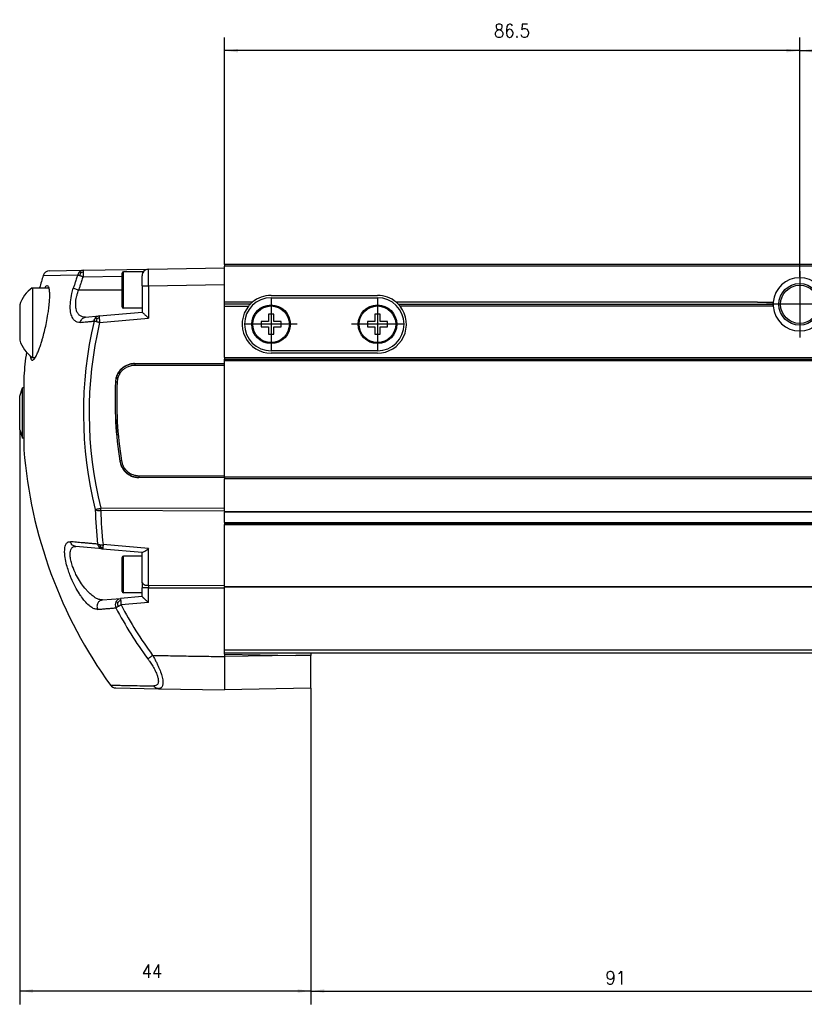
# Model space of a CAD drawing. Header units: millimetres. Extents: x -235 to 9017, y -109 to 485.
# Tile 3 of 35: x -102 to 16, y 145 to 293. Entities that reach past the tile are written whole.
import ezdxf

# ---------------------------------------------------------------- set-up
doc = ezdxf.new("R2010")
doc.units = ezdxf.units.MM
doc.linetypes.add('DOT_CENTER', pattern=[14, 12, -1, 0, -1])
doc.layers.add('1', color=7, linetype='Continuous')
doc.styles.add('CONVERTER_11', font='txt.shx', dxfattribs={"width": 0.9})
doc.dimstyles.new('ME10_DIM_39', dxfattribs={"dimtxt": 2, "dimasz": 2, "dimexe": 2, "dimexo": 0, "dimgap": 2, "dimtad": 1, "dimdsep": 46, "dimtxsty": 'CONVERTER_11', "dimsah": 1, "dimcen": 0.09, "dimclrd": 2, "dimclre": 2, "dimclrt": 2, "dimadec": 0, "dimazin": 0, "dimtfac": 1, "dimtdec": 4, "dimtix": 1, "dimtmove": 0, "dimatfit": 3, "dimfxl": 1, "dimtolj": 1, "dimtzin": 0, "dimarcsym": 0})
doc.dimstyles.new('ME10_DIM_42', dxfattribs={"dimtxt": 2, "dimasz": 2, "dimexe": 2, "dimexo": 0, "dimgap": 2, "dimtad": 1, "dimdsep": 46, "dimtxsty": 'CONVERTER_11', "dimsah": 1, "dimcen": 0.09, "dimclrd": 2, "dimclre": 2, "dimclrt": 2, "dimadec": 0, "dimazin": 0, "dimtfac": 1, "dimtdec": 4, "dimtix": 1, "dimtmove": 0, "dimatfit": 3, "dimfxl": 1, "dimtolj": 1, "dimtzin": 0, "dimarcsym": 0})
doc.dimstyles.new('ME10_DIM_44', dxfattribs={"dimtxt": 2, "dimasz": 2, "dimexe": 1, "dimexo": 1, "dimgap": 1, "dimtad": 1, "dimdsep": 46, "dimtxsty": 'CONVERTER_11', "dimsah": 1, "dimcen": 0.09, "dimclrd": 2, "dimclre": 2, "dimclrt": 2, "dimadec": 0, "dimazin": 0, "dimtfac": 1, "dimtdec": 4, "dimtix": 1, "dimtmove": 0, "dimatfit": 3, "dimfxl": 1, "dimtolj": 1, "dimtzin": 0, "dimarcsym": 0})
doc.dimstyles.new('ME10_DIM_45', dxfattribs={"dimtxt": 2, "dimasz": 2, "dimexe": 1, "dimexo": 1, "dimgap": 1, "dimtad": 1, "dimdsep": 46, "dimtxsty": 'CONVERTER_11', "dimsah": 1, "dimcen": 0.09, "dimclrd": 2, "dimclre": 2, "dimclrt": 2, "dimadec": 0, "dimazin": 0, "dimtfac": 1, "dimtdec": 4, "dimtix": 1, "dimtmove": 0, "dimatfit": 3, "dimfxl": 1, "dimtolj": 1, "dimtzin": 0, "dimarcsym": 0})

# ---------------------------------------------------------------- blocks, each defined once
blk = doc.blocks.new('MOD-22E-M-Li__52', base_point=(-101.64, 192.52))
at = {"color": 7, "linetype": 'Continuous'}
for p, q in [((-70.84, 256.54), (-70.84, 256.29)), ((149.09, 256.54), (-70.84, 256.54)), ((-98.11, 254.88), (-92.91, 254.97)), ((-97.17, 255.58), (-92.05, 255.67)), ((-92.05, 255.67), (-82.25, 255.84)), ((-86.24, 250.14), (-86.24, 255.24)), ((-86.04, 252.69), (-86.04, 255.44)), ((-83.14, 255.44), (-86.04, 255.44)), ((-83.14, 255.28), (-83.14, 255.44)), ((-82.25, 255.84), (-70.84, 256.04)), ((-70.84, 256.04), (-70.84, 256.29)), ((148.92, 256.29), (-70.84, 256.29)), ((-70.84, 253.54), (-70.84, 256.04)), ((-92.12, 254.67), (-86.24, 254.77)), ((-83.24, 253.34), (-83.24, 254.84)), ((-82.25, 253.34), (-70.84, 253.54)), ((-70.84, 250.84), (-70.84, 253.54)), ((-99.74, 253.04), (-99.74, 242.54)), ((-99.74, 253.04), (-97.24, 253.04)), ((-86.24, 252.69), (-92.78, 252.69)), ((-86.04, 249.94), (-86.04, 252.69)), ((-83.24, 253.34), (-83.24, 249.94)), ((-83.24, 253.34), (-82.25, 253.34)), ((-82.25, 253.34), (-82.25, 248.45)), ((-101.64, 250.44), (-101.64, 245.15)), ((-70.84, 250.54), (-70.84, 250.84)), ((-66.67, 250.84), (-70.84, 250.84)), ((-70.84, 250.24), (-70.84, 250.54)), ((-66.98, 250.54), (-70.84, 250.54)), ((-63.84, 251.89), (-47.84, 251.89)), ((-63.84, 251.54), (-47.84, 251.54)), ((9.29, 250.84), (-45.01, 250.84)), ((-44.69, 250.54), (11.66, 250.54)), ((9.29, 250.84), (11.67, 250.84)), ((11.67, 250.27), (11.67, 250.82)), ((-89.7, 248.8), (-83.24, 249.37)), ((-83.24, 249.94), (-86.04, 249.94)), ((-83.24, 249.94), (-83.24, 249.37)), ((-70.84, 250.24), (-67.25, 250.24)), ((-70.84, 242.54), (-70.84, 250.24)), ((-64.24, 249.04), (-64.24, 247.94)), ((-63.44, 249.04), (-64.24, 249.04)), ((-63.44, 247.94), (-63.44, 249.04)), ((-48.24, 249.04), (-48.24, 247.94)), ((-47.44, 249.04), (-48.24, 249.04)), ((-47.44, 247.94), (-47.44, 249.04)), ((11.67, 250.24), (-44.43, 250.24)), ((-91.74, 248.62), (-89.7, 248.8)), ((-90.04, 248.38), (-90.2, 248.55)), ((-89.63, 247.8), (-82.25, 248.45)), ((-65.34, 247.94), (-65.34, 247.14)), ((-64.24, 247.94), (-65.34, 247.94)), ((-62.34, 247.94), (-63.44, 247.94)), ((-62.34, 247.14), (-62.34, 247.94)), ((-49.34, 247.94), (-49.34, 247.14)), ((-48.24, 247.94), (-49.34, 247.94)), ((-46.34, 247.94), (-47.44, 247.94)), ((-46.34, 247.14), (-46.34, 247.94)), ((-65.34, 247.14), (-64.24, 247.14)), ((-64.24, 247.14), (-64.24, 246.04)), ((-64.24, 246.04), (-63.44, 246.04)), ((-63.44, 246.04), (-63.44, 247.14)), ((-63.44, 247.14), (-62.34, 247.14)), ((-49.34, 247.14), (-48.24, 247.14)), ((-48.24, 247.14), (-48.24, 246.04)), ((-48.24, 246.04), (-47.44, 246.04)), ((-47.44, 247.14), (-46.34, 247.14)), ((-47.44, 246.04), (-47.44, 247.14)), ((-47.84, 243.54), (-63.84, 243.54)), ((-47.84, 243.19), (-63.84, 243.19)), ((-99.74, 242.54), (-99.31, 242.54)), ((-84.37, 241.62), (-70.84, 241.68)), ((-70.84, 241.57), (-84.34, 241.58)), ((-70.84, 242.54), (-70.84, 242.29)), ((-70.84, 242.54), (147.76, 242.54)), ((-70.84, 242.04), (-70.84, 242.29)), ((-70.84, 242.29), (147.59, 242.29)), ((-70.84, 241.68), (-70.84, 242.04)), ((147.42, 242.04), (-70.84, 242.04)), ((-70.84, 241.57), (-70.84, 241.68)), ((-70.84, 241.33), (-70.84, 241.57)), ((-70.84, 241.33), (-84.34, 241.34)), ((-70.84, 224.76), (-70.84, 241.33)), ((-101.02, 239.73), (-101.02, 237.99)), ((-101.64, 236.74), (-101.24, 237.99)), ((-101.24, 234.19), (-101.24, 237.99)), ((-101.02, 237.99), (-101.24, 237.99)), ((-101.02, 237.99), (-101.02, 234.19)), ((-101.64, 231.64), (-101.64, 236.74)), ((-101.24, 230.39), (-101.24, 234.19)), ((-101.02, 234.19), (-101.02, 228.66)), ((-101.64, 231.64), (-101.24, 230.39)), ((-101.02, 230.39), (-101.24, 230.39)), ((-70.84, 224.41), (-83.74, 224.47)), ((-83.7, 224.75), (-70.84, 224.76)), ((-83.7, 224.51), (-70.84, 224.52)), ((-70.84, 224.54), (-70.84, 224.76)), ((147.76, 224.54), (-70.84, 224.54)), ((-70.84, 224.54), (-70.84, 224.52)), ((-70.84, 224.52), (-70.84, 224.41)), ((-70.84, 224.41), (-70.84, 224.29)), ((147.59, 224.29), (-70.84, 224.29)), ((-70.84, 219.8), (-70.84, 224.29)), ((-70.84, 219.8), (-89.45, 219.86)), ((-70.84, 219.43), (-89.45, 219.49)), ((-70.84, 219.43), (-70.84, 219.8)), ((-70.84, 219.34), (-70.84, 219.43)), ((-70.84, 219.34), (-70.84, 219.25)), ((-70.84, 219.34), (148.29, 219.34)), ((-70.84, 217.7), (-70.84, 219.25)), ((148.23, 219.25), (-70.84, 219.25)), ((-70.84, 217.7), (-70.84, 217.54)), ((-70.84, 217.7), (147.52, 217.7)), ((-70.84, 217.54), (-70.84, 217.42)), ((147.63, 217.54), (-70.84, 217.54)), ((-70.84, 208.21), (-70.84, 217.42)), ((-70.84, 217.42), (147.71, 217.42)), ((-89.17, 213.74), (-93.22, 214.09)), ((-89.17, 213.74), (-83.24, 213.22)), ((-82.25, 213.77), (-89.1, 214.37)), ((-82.25, 208.25), (-82.25, 213.77)), ((-86.24, 209.89), (-86.24, 212.44)), ((-86.04, 209.89), (-86.04, 212.64)), ((-83.24, 212.64), (-86.04, 212.64)), ((-83.24, 212.64), (-83.24, 213.22)), ((-83.24, 213.22), (-83.17, 213.21)), ((-83.24, 208.61), (-83.24, 212.64)), ((-86.24, 207.34), (-86.24, 209.89)), ((-86.04, 207.14), (-86.04, 209.89)), ((-83.24, 208.61), (-83.24, 207.89)), ((-83.24, 207.14), (-83.24, 207.89)), ((-82.25, 207.89), (-83.24, 207.89)), ((-82.25, 208.25), (-70.84, 208.21)), ((-82.25, 205.65), (-82.25, 207.89)), ((-82.25, 207.89), (-70.84, 207.85)), ((-70.84, 208.05), (-70.84, 208.21)), ((-70.84, 208.05), (-70.84, 207.95)), ((-70.84, 208.05), (148.76, 208.05)), ((-70.84, 207.85), (-70.84, 207.95)), ((148.7, 207.95), (-70.84, 207.95)), ((-70.84, 198.54), (-70.84, 207.85)), ((-89.18, 206.05), (-86.47, 206.28)), ((-83.24, 206.57), (-86.47, 206.28)), ((-83.24, 207.14), (-86.04, 207.14)), ((-83.24, 206.57), (-83.24, 207.14)), ((-86.91, 205.67), (-87.17, 205.79)), ((-82.25, 205.65), (-86.4, 205.29)), ((-70.84, 198.04), (-70.84, 198.54)), ((-70.84, 198.54), (148.29, 198.54)), ((-70.84, 197.89), (-70.84, 198.04)), ((148.62, 198.04), (-70.84, 198.04)), ((-70.84, 197.89), (-60.11, 197.71)), ((-70.84, 197.89), (-70.84, 197.52)), ((-60.11, 197.71), (-70.84, 197.52)), ((-57.84, 197.67), (-60.11, 197.71)), ((-57.84, 198.04), (-57.84, 197.67)), ((-57.84, 192.75), (-57.84, 197.67)), ((-87.2, 192.81), (-80.79, 192.69)), ((-80.79, 192.69), (-70.84, 192.52)), ((-57.84, 192.75), (-70.84, 192.52))]:
    blk.add_line(p, q, dxfattribs=at)
for centre, radius in [((15.66, 250.54), 3.13), ((15.66, 250.54), 2.87), ((-63.84, 247.54), 2.9), ((-47.84, 247.54), 2.9), ((-63.84, 247.54), 2.75), ((-47.84, 247.54), 2.75)]:
    blk.add_circle(centre, radius, dxfattribs=at)
for centre, radius, start, end in [((-31.24, 234.19), 70, 162.8143, 164.3803), ((-97.16, 254.58), 1, 91, 162.8143), ((-91.95, 254.7), 0.998, 129.5491, 164.5547), ((-91.1, 254.66), 1.51, 155.1406, 172.8371), ((-92.03, 254.79), 0.877, 91.2918, 129.4408), ((-92, 254.05), 1.33, 94.457, 110.7309), ((-83.99, 254.87), 8.13, 176.4358, 181.4164), ((-86.04, 255.24), 0.2, 90, 180), ((-82.24, 254.84), 1, 154.1581, 180), ((-82.24, 254.84), 1, 91, 154.1581), ((15.66, 250.54), 4, 4.3078, 175.6922), ((-96.7, 248.83), 5.2, 125.8445, 161.9549), ((-63.84, 247.54), 4, 90, 270), ((-63.84, 247.54), 4.35, 136.3536, 141.5932), ((-63.84, 247.54), 4.35, 130.6088, 136.3536), ((-63.84, 247.54), 4.35, 90, 130.6088), ((-47.84, 247.54), 4.35, 49.3912, 90), ((-47.84, 247.54), 4, 270, 90), ((-47.84, 247.54), 4.35, 43.6464, 49.3912), ((-47.84, 247.54), 4.35, 38.4068, 43.6464), ((15.66, 250.54), 4, 176.071, 180), ((15.66, 250.54), 4, 180, 183.9308), ((15.66, 250.54), 4, 175.6988, 176.071), ((-86.04, 250.14), 0.2, 180, 270), ((-63.84, 247.54), 4.35, 141.5932, 270), ((-47.84, 247.54), 4.35, 270, 38.4068), ((15.66, 250.54), 4, 183.9308, 184.3012), ((15.66, 250.54), 4, 184.2947, 355.7053), ((-31.84, 234.19), 60.22, 166.7449, 193.9771), ((-31.85, 234.19), 59.36, 166.7448, 193.9771), ((-89.62, 248.02), 0.786, 95.6465, 137.1455), ((-88.37, 247.88), 1.74, 163.332, 178.8003), ((-89.45, 247.31), 1.22, 101.1484, 118.6516), ((-96.7, 246.76), 5.2, 198.0451, 234.1555), ((-31.24, 234.19), 70, 172.4769, 175.4654), ((-27.94, 236.19), 59.37, 177.4511, 188.9777), ((-28.29, 236.19), 59.01, 177.4533, 189.0098), ((-28.29, 236.2), 58.77, 177.463, 189.0152), ((-31.24, 234.19), 70, 184.5346, 215.8262), ((-83.7, 227.42), 2.91, 189.2763, 269.8429), ((-39.44, 220.57), 50.85, 181.0431, 186.9184), ((-39.34, 220.41), 50.12, 181.0431, 186.9184), ((-88.93, 214.68), 1.01, 192.9691, 225.6108), ((-89.09, 214.52), 0.788, 225.8937, 264.5069), ((-89.35, 216.74), 2.39, 264.7955, 276.0473), ((-88.31, 214.52), 1.27, 187.1206, 202.9279), ((-88.92, 215.03), 1.14, 241.2007, 258.9769), ((-86.04, 212.44), 0.2, 90, 180), ((-85.96, 204.84), 1.25, 113.31, 138.8083), ((-86.04, 207.34), 0.2, 180, 270), ((-86.2, 205.31), 1.08, 153.6182, 204.1038), ((-31.78, 234.19), 62.69, 207.8868, 216.1764), ((-85.24, 205.46), 1.68, 172.9617, 194.6134), ((-31.77, 234.19), 61.8, 207.88, 216.1739), ((-87.18, 193.81), 1, 215.8259, 269.0002)]:
    blk.add_arc(centre, radius, start, end, dxfattribs=at)
for points, knots in [([(-92.91, 254.97), (-92.99, 254.75), (-93.11, 254.42), (-93.27, 253.91), (-93.42, 253.46), (-93.53, 253.13), (-93.58, 252.96)], [0, 0, 0, 0, 0.694674, 1.058253, 1.58676, 2.115295, 2.115295, 2.115295, 2.115295]), ([(-92.6, 254.85), (-92.63, 254.86), (-92.69, 254.88), (-92.78, 254.92), (-92.86, 254.95), (-92.9, 254.96), (-92.91, 254.97)], [0, 0, 0, 0, 0.0874012, 0.2006116, 0.2864485, 0.3341075, 0.3341075, 0.3341075, 0.3341075]), ([(-92.47, 255.3), (-92.48, 255.31), (-92.5, 255.34), (-92.53, 255.38), (-92.55, 255.41), (-92.57, 255.44), (-92.58, 255.46), (-92.59, 255.47)], [0, 0, 0, 0, 0.0591744, 0.1047259, 0.1294919, 0.1800777, 0.2096117, 0.2096117, 0.2096117, 0.2096117]), ([(-92.05, 255.67), (-92.06, 255.66), (-92.09, 255.62), (-92.09, 255.52), (-92.1, 255.43), (-92.11, 255.38)], [0, 0, 0, 0, 0.0409859, 0.1423251, 0.3023472, 0.3023472, 0.3023472, 0.3023472]), ([(-82.25, 253.34), (-82.25, 253.44), (-82.26, 253.64), (-82.26, 253.9), (-82.26, 254.11), (-82.26, 254.34), (-82.26, 254.56), (-82.26, 254.79), (-82.26, 254.97), (-82.26, 255.12), (-82.26, 255.29), (-82.26, 255.47), (-82.26, 255.63), (-82.26, 255.74), (-82.26, 255.8), (-82.26, 255.83), (-82.25, 255.84), (-82.25, 255.84)], [0, 0, 0, 0, 0.307548, 0.572495, 0.78998, 0.955136, 1.234139, 1.461998, 1.639663, 1.768084, 1.935905, 2.127603, 2.309298, 2.412212, 2.469541, 2.494368, 2.499755, 2.499755, 2.499755, 2.499755]), ([(-92.12, 254.67), (-92.2, 254.46), (-92.31, 254.13), (-92.47, 253.63), (-92.62, 253.19), (-92.72, 252.86), (-92.78, 252.69)], [0, 0, 0, 0, 0.68444, 1.043135, 1.564092, 2.085077, 2.085077, 2.085077, 2.085077]), ([(-92.12, 254.67), (-92.17, 254.69), (-92.25, 254.72), (-92.38, 254.76), (-92.49, 254.81), (-92.57, 254.84), (-92.6, 254.85)], [0, 0, 0, 0, 0.1421128, 0.2653089, 0.4077927, 0.5135142, 0.5135142, 0.5135142, 0.5135142]), ([(-97.49, 253.32), (-97.55, 253.31), (-97.68, 253.28), (-97.78, 253.16), (-97.85, 253.08), (-97.87, 253.05), (-97.87, 253.04)], [0, 0, 0, 0, 0.1608235, 0.3974291, 0.4415002, 0.4877448, 0.4877448, 0.4877448, 0.4877448]), ([(-97.62, 247.79), (-97.54, 248.21), (-97.41, 248.91), (-97.26, 249.92), (-97.17, 250.8), (-97.12, 251.6), (-97.12, 252.29), (-97.17, 252.77), (-97.26, 253.18), (-97.42, 253.28), (-97.49, 253.32)], [0, 0, 0, 0, 1.274321, 2.125189, 3.088078, 3.928008, 4.513663, 5.139472, 5.434189, 5.682909, 5.682909, 5.682909, 5.682909]), ([(-92.53, 247.82), (-92.69, 247.82), (-93, 247.83), (-93.4, 248.08), (-93.74, 248.52), (-93.99, 249.24), (-94.06, 250.09), (-94, 251.09), (-93.85, 252.02), (-93.66, 252.69), (-93.58, 252.96)], [0, 0, 0, 0, 0.469045, 0.924298, 1.353505, 2.130333, 3.168089, 3.887233, 5.142045, 5.978472, 5.978472, 5.978472, 5.978472]), ([(-93.58, 252.96), (-93.47, 252.92), (-93.21, 252.83), (-92.94, 252.74), (-92.78, 252.69)], [0, 0, 0, 0, 0.3339348, 0.8470538, 0.8470538, 0.8470538, 0.8470538]), ([(-91.74, 248.62), (-91.9, 248.62), (-92.21, 248.62), (-92.63, 248.83), (-92.95, 249.19), (-93.16, 249.72), (-93.24, 250.31), (-93.22, 250.89), (-93.15, 251.37), (-93.05, 251.84), (-92.93, 252.27), (-92.82, 252.56), (-92.78, 252.69)], [0, 0, 0, 0, 0.47862, 0.915847, 1.367283, 1.893894, 2.595728, 3.146971, 3.630569, 4.040423, 4.575392, 4.982268, 4.982268, 4.982268, 4.982268]), ([(-83.24, 249.37), (-83.23, 249.36), (-83.21, 249.34), (-83.17, 249.3), (-83.1, 249.23), (-83, 249.14), (-82.88, 249.03), (-82.75, 248.9), (-82.59, 248.76), (-82.43, 248.61), (-82.31, 248.5), (-82.25, 248.45)], [0, 0, 0, 0, 0.023375, 0.086845, 0.186749, 0.31938, 0.481028, 0.667981, 0.876528, 1.102955, 1.343551, 1.343551, 1.343551, 1.343551]), ([(-99.74, 242.14), (-99.7, 242.15), (-99.6, 242.18), (-99.44, 242.34), (-99.2, 242.69), (-98.95, 243.21), (-98.7, 243.85), (-98.47, 244.49), (-98.29, 245.1), (-98.08, 245.82), (-97.85, 246.71), (-97.7, 247.43), (-97.62, 247.79)], [0, 0, 0, 0, 0.106624, 0.308137, 0.666422, 1.376652, 2.019992, 2.749237, 3.408394, 3.928445, 5.016707, 6.137782, 6.137782, 6.137782, 6.137782]), ([(-92.53, 247.82), (-92.46, 248.03), (-92.33, 248.43), (-91.93, 248.56), (-91.74, 248.62)], [0, 0, 0, 0, 0.615598, 1.189303, 1.189303, 1.189303, 1.189303]), ([(-92.53, 247.82), (-92.36, 247.84), (-92.03, 247.86), (-91.52, 247.91), (-90.99, 247.96), (-90.64, 247.99), (-90.46, 248)], [0, 0, 0, 0, 0.497941, 1.010768, 1.536754, 2.077481, 2.077481, 2.077481, 2.077481]), ([(-90.46, 248), (-90.44, 248.11), (-90.39, 248.31), (-90.26, 248.47), (-90.2, 248.55)], [0, 0, 0, 0, 0.3151497, 0.617046, 0.617046, 0.617046, 0.617046]), ([(-90.11, 247.92), (-90.15, 247.93), (-90.21, 247.94), (-90.31, 247.97), (-90.39, 247.99), (-90.44, 248), (-90.46, 248)], [0, 0, 0, 0, 0.1185549, 0.2032868, 0.296908, 0.3590592, 0.3590592, 0.3590592, 0.3590592]), ([(-89.63, 247.8), (-89.67, 247.81), (-89.75, 247.83), (-89.87, 247.86), (-89.99, 247.89), (-90.07, 247.91), (-90.11, 247.92)], [0, 0, 0, 0, 0.1141914, 0.255415, 0.3636408, 0.4926731, 0.4926731, 0.4926731, 0.4926731]), ([(-89.7, 248.8), (-89.7, 248.76), (-89.7, 248.66), (-89.69, 248.56), (-89.69, 248.51)], [0, 0, 0, 0, 0.1258954, 0.2926506, 0.2926506, 0.2926506, 0.2926506]), ([(-89.69, 248.51), (-89.68, 248.4), (-89.66, 248.17), (-89.64, 247.93), (-89.63, 247.8)], [0, 0, 0, 0, 0.3239303, 0.7061474, 0.7061474, 0.7061474, 0.7061474]), ([(-100.08, 242.81), (-100.07, 242.73), (-100.05, 242.59), (-99.99, 242.4), (-99.93, 242.26), (-99.84, 242.15), (-99.77, 242.15), (-99.74, 242.14)], [0, 0, 0, 0, 0.2416777, 0.4003466, 0.5960844, 0.7150767, 0.7973469, 0.7973469, 0.7973469, 0.7973469]), ([(-84.37, 241.62), (-84.56, 241.61), (-84.93, 241.58), (-85.46, 241.42), (-85.96, 241.17), (-86.39, 240.82), (-86.75, 240.4), (-87.04, 239.88), (-87.21, 239.35), (-87.24, 238.98), (-87.26, 238.83)], [0, 0, 0, 0, 0.553266, 1.105692, 1.659353, 2.211281, 2.764702, 3.316951, 3.982576, 4.42262, 4.42262, 4.42262, 4.42262]), ([(-84.34, 241.58), (-84.47, 241.58), (-84.72, 241.57), (-85.04, 241.5), (-85.26, 241.44), (-85.55, 241.33), (-85.93, 241.14), (-86.34, 240.82), (-86.64, 240.47), (-86.85, 240.17), (-86.96, 239.94), (-87.05, 239.74), (-87.12, 239.52), (-87.2, 239.2), (-87.23, 238.95), (-87.24, 238.81)], [0, 0, 0, 0, 0.400431, 0.731417, 0.975007, 1.108754, 1.660061, 2.212557, 2.662153, 3.035177, 3.317201, 3.431222, 3.671487, 4.009824, 4.423046, 4.423046, 4.423046, 4.423046]), ([(-84.37, 241.62), (-84.37, 241.61), (-84.36, 241.6), (-84.35, 241.59), (-84.34, 241.58)], [0, 0, 0, 0, 0.02432725, 0.04866133, 0.04866133, 0.04866133, 0.04866133]), ([(-84.34, 241.58), (-84.34, 241.57), (-84.34, 241.55), (-84.34, 241.52), (-84.34, 241.48), (-84.34, 241.42), (-84.34, 241.37), (-84.34, 241.34)], [0, 0, 0, 0, 0.0295094, 0.0645248, 0.0892929, 0.1611429, 0.2414837, 0.2414837, 0.2414837, 0.2414837]), ([(-84.34, 241.34), (-84.46, 241.34), (-84.8, 241.32), (-85.33, 241.18), (-85.83, 240.92), (-86.22, 240.6), (-86.53, 240.24), (-86.8, 239.75), (-86.96, 239.26), (-86.99, 238.92), (-87, 238.8)], [0, 0, 0, 0, 0.3596, 1.018052, 1.613927, 2.030259, 2.536941, 3.042621, 3.687656, 4.062344, 4.062344, 4.062344, 4.062344]), ([(-87, 238.8), (-87.01, 238.8), (-87.04, 238.8), (-87.08, 238.8), (-87.11, 238.81), (-87.15, 238.81), (-87.18, 238.81), (-87.21, 238.81), (-87.22, 238.81), (-87.23, 238.81), (-87.24, 238.81)], [0, 0, 0, 0, 0.0386788, 0.0778743, 0.1159857, 0.1513184, 0.1823126, 0.2077852, 0.2294862, 0.2399527, 0.2399527, 0.2399527, 0.2399527]), ([(-86.59, 226.93), (-86.56, 226.79), (-86.49, 226.46), (-86.3, 226.01), (-86.01, 225.55), (-85.66, 225.18), (-85.21, 224.86), (-84.77, 224.65), (-84.28, 224.5), (-83.94, 224.48), (-83.74, 224.47)], [0, 0, 0, 0, 0.413494, 1.02361, 1.438071, 2.047047, 2.55726, 3.070587, 3.501285, 4.094125, 4.094125, 4.094125, 4.094125]), ([(-86.33, 226.99), (-86.34, 226.99), (-86.37, 226.98), (-86.41, 226.98), (-86.44, 226.97), (-86.48, 226.97), (-86.51, 226.96), (-86.54, 226.96), (-86.55, 226.95), (-86.57, 226.95), (-86.57, 226.95)], [0, 0, 0, 0, 0.0388694, 0.0782525, 0.1165413, 0.1520344, 0.183166, 0.2087492, 0.2305479, 0.2410638, 0.2410638, 0.2410638, 0.2410638]), ([(-86.33, 226.99), (-86.3, 226.84), (-86.23, 226.53), (-86.05, 226.11), (-85.79, 225.72), (-85.45, 225.37), (-85.05, 225.09), (-84.61, 224.89), (-84.17, 224.78), (-83.86, 224.76), (-83.7, 224.75)], [0, 0, 0, 0, 0.467562, 0.943405, 1.352218, 1.877988, 2.403215, 2.812533, 3.295993, 3.756438, 3.756438, 3.756438, 3.756438]), ([(-83.7, 224.51), (-83.71, 224.5), (-83.72, 224.49), (-83.73, 224.48), (-83.74, 224.47)], [0, 0, 0, 0, 0.02547824, 0.0509477, 0.0509477, 0.0509477, 0.0509477]), ([(-83.7, 224.51), (-83.7, 224.52), (-83.7, 224.54), (-83.7, 224.57), (-83.7, 224.62), (-83.7, 224.67), (-83.7, 224.73), (-83.7, 224.75)], [0, 0, 0, 0, 0.0295094, 0.0645248, 0.0892929, 0.1611429, 0.2414837, 0.2414837, 0.2414837, 0.2414837]), ([(-90.28, 219.65), (-90.16, 219.68), (-89.89, 219.75), (-89.61, 219.82), (-89.45, 219.86)], [0, 0, 0, 0, 0.3590807, 0.8517586, 0.8517586, 0.8517586, 0.8517586]), ([(-90.28, 219.65), (-90.16, 219.6), (-89.9, 219.5), (-89.61, 219.5), (-89.45, 219.49)], [0, 0, 0, 0, 0.3732078, 0.8460562, 0.8460562, 0.8460562, 0.8460562]), ([(-89.45, 219.49), (-89.45, 219.55), (-89.45, 219.67), (-89.45, 219.8), (-89.45, 219.86)], [0, 0, 0, 0, 0.1780358, 0.3623916, 0.3623916, 0.3623916, 0.3623916]), ([(-89.93, 204.63), (-90.11, 204.65), (-90.48, 204.69), (-90.89, 204.96), (-91.36, 205.33), (-91.84, 205.83), (-92.3, 206.43), (-92.79, 207.15), (-93.33, 208.08), (-93.79, 209.05), (-94.14, 209.92), (-94.4, 210.67), (-94.67, 211.63), (-94.85, 212.55), (-94.9, 213.4), (-94.86, 214.01), (-94.68, 214.51), (-94.39, 214.8), (-94.14, 214.81), (-94.03, 214.81)], [0, 0, 0, 0, 0.544691, 1.083116, 1.454, 2.33968, 3.13759, 3.712713, 4.971634, 6.359493, 6.933688, 7.763282, 8.758063, 9.905239, 10.564088, 11.334875, 11.717621, 12.148246, 12.447739, 12.447739, 12.447739, 12.447739]), ([(-89.18, 206.05), (-89.37, 206.06), (-89.83, 206.1), (-90.46, 206.48), (-91.04, 206.95), (-91.5, 207.42), (-92, 207.99), (-92.53, 208.73), (-93.05, 209.61), (-93.43, 210.41), (-93.66, 211), (-93.85, 211.59), (-94, 212.18), (-94.08, 212.83), (-94.05, 213.35), (-93.93, 213.73), (-93.76, 213.94), (-93.59, 214.05), (-93.41, 214.1), (-93.29, 214.09), (-93.22, 214.09)], [0, 0, 0, 0, 0.57602, 1.364194, 2.142561, 2.829735, 3.320988, 4.410365, 5.551979, 6.395112, 7.044817, 7.477306, 8.249306, 8.877368, 9.409749, 9.826885, 10.043093, 10.207392, 10.408175, 10.591437, 10.591437, 10.591437, 10.591437]), ([(-93.22, 214.09), (-93.41, 214.14), (-93.8, 214.25), (-93.95, 214.62), (-94.03, 214.81)], [0, 0, 0, 0, 0.55729, 1.137059, 1.137059, 1.137059, 1.137059]), ([(-89.92, 214.45), (-90.11, 214.47), (-90.49, 214.5), (-91.06, 214.55), (-91.6, 214.6), (-92.13, 214.64), (-92.63, 214.69), (-93.12, 214.73), (-93.58, 214.77), (-93.89, 214.8), (-94.03, 214.81)], [0, 0, 0, 0, 0.584556, 1.150152, 1.696713, 2.222704, 2.728729, 3.216443, 3.68402, 4.131687, 4.131687, 4.131687, 4.131687]), ([(-89.92, 214.45), (-89.9, 214.44), (-89.85, 214.42), (-89.77, 214.4), (-89.67, 214.38), (-89.6, 214.37), (-89.57, 214.37)], [0, 0, 0, 0, 0.0683925, 0.1642643, 0.2491695, 0.3638425, 0.3638425, 0.3638425, 0.3638425]), ([(-89.48, 214.03), (-89.49, 214.02), (-89.52, 214), (-89.56, 213.98), (-89.6, 213.96), (-89.63, 213.96), (-89.64, 213.95)], [0, 0, 0, 0, 0.049416, 0.1009442, 0.1435019, 0.182331, 0.182331, 0.182331, 0.182331]), ([(-89.14, 213.91), (-89.15, 213.88), (-89.15, 213.82), (-89.16, 213.76), (-89.17, 213.74)], [0, 0, 0, 0, 0.1005848, 0.1748506, 0.1748506, 0.1748506, 0.1748506]), ([(-89.1, 214.37), (-89.11, 214.28), (-89.12, 214.13), (-89.14, 213.98), (-89.14, 213.91)], [0, 0, 0, 0, 0.2591969, 0.4628928, 0.4628928, 0.4628928, 0.4628928]), ([(-82.25, 213.77), (-82.43, 213.62), (-82.71, 213.37), (-83.05, 213.25), (-83.17, 213.21)], [0, 0, 0, 0, 0.698426, 1.085457, 1.085457, 1.085457, 1.085457]), ([(-83.24, 208.61), (-83.15, 208.52), (-82.89, 208.24), (-82.5, 208.25), (-82.25, 208.25)], [0, 0, 0, 0, 0.383163, 1.087225, 1.087225, 1.087225, 1.087225]), ([(-82.25, 208.25), (-82.25, 208.22), (-82.25, 208.16), (-82.25, 208.07), (-82.25, 207.98), (-82.25, 207.91), (-82.25, 207.89)], [0, 0, 0, 0, 0.0881128, 0.1781555, 0.2771225, 0.3623917, 0.3623917, 0.3623917, 0.3623917]), ([(-89.18, 206.05), (-89.33, 206.01), (-89.63, 205.94), (-89.94, 205.56), (-90.07, 205.09), (-89.98, 204.78), (-89.93, 204.63)], [0, 0, 0, 0, 0.445563, 0.903954, 1.376614, 1.853041, 1.853041, 1.853041, 1.853041]), ([(-87.17, 205.79), (-87.08, 205.92), (-86.91, 206.18), (-86.62, 206.25), (-86.47, 206.28)], [0, 0, 0, 0, 0.4484575, 0.87854, 0.87854, 0.87854, 0.87854]), ([(-86.47, 206.28), (-86.47, 206.24), (-86.47, 206.14), (-86.46, 206.05), (-86.46, 205.99)], [0, 0, 0, 0, 0.1258955, 0.2926508, 0.2926508, 0.2926508, 0.2926508]), ([(-86.46, 205.99), (-86.45, 205.88), (-86.43, 205.65), (-86.41, 205.41), (-86.4, 205.29)], [0, 0, 0, 0, 0.3239303, 0.7061475, 0.7061475, 0.7061475, 0.7061475]), ([(-83.24, 206.57), (-83.23, 206.56), (-83.21, 206.54), (-83.17, 206.5), (-83.1, 206.43), (-83, 206.34), (-82.88, 206.23), (-82.75, 206.1), (-82.59, 205.96), (-82.43, 205.81), (-82.31, 205.7), (-82.25, 205.65)], [0, 0, 0, 0, 0.023375, 0.086845, 0.186749, 0.31938, 0.481028, 0.667981, 0.876528, 1.102955, 1.343551, 1.343551, 1.343551, 1.343551]), ([(-89.93, 204.63), (-89.72, 204.65), (-89.29, 204.68), (-88.62, 204.74), (-87.92, 204.8), (-87.43, 204.85), (-87.18, 204.87)], [0, 0, 0, 0, 0.629878, 1.301699, 2.013501, 2.757649, 2.757649, 2.757649, 2.757649]), ([(-86.86, 205.04), (-86.9, 205.02), (-86.96, 204.99), (-87.05, 204.94), (-87.12, 204.9), (-87.16, 204.88), (-87.18, 204.87)], [0, 0, 0, 0, 0.1137871, 0.2135241, 0.2958734, 0.362437, 0.362437, 0.362437, 0.362437]), ([(-86.4, 205.29), (-86.44, 205.27), (-86.52, 205.22), (-86.64, 205.16), (-86.75, 205.1), (-86.83, 205.06), (-86.86, 205.04)], [0, 0, 0, 0, 0.1292845, 0.2680805, 0.4014458, 0.5245739, 0.5245739, 0.5245739, 0.5245739]), ([(-82.38, 197.19), (-82.36, 197.2), (-82.32, 197.23), (-82.25, 197.28), (-82.17, 197.33), (-82.08, 197.4), (-81.98, 197.47), (-81.88, 197.55), (-81.77, 197.63), (-81.7, 197.68), (-81.66, 197.71)], [0, 0, 0, 0, 0.0657581, 0.1490644, 0.2487563, 0.362528, 0.4871662, 0.6187823, 0.7532435, 0.8865735, 0.8865735, 0.8865735, 0.8865735]), ([(-82.38, 197.19), (-82.29, 197.06), (-82.07, 196.76), (-81.71, 196.22), (-81.34, 195.56), (-81.04, 194.93), (-80.85, 194.35), (-80.77, 193.9), (-80.82, 193.54), (-80.92, 193.33), (-81.09, 193.18), (-81.29, 193.11), (-81.43, 193.11), (-81.49, 193.11)], [0, 0, 0, 0, 0.460005, 1.130967, 1.935284, 2.725799, 3.221781, 3.764261, 4.061969, 4.299611, 4.473128, 4.711996, 4.905015, 4.905015, 4.905015, 4.905015]), ([(-81.66, 197.71), (-81.57, 197.56), (-81.39, 197.25), (-81.15, 196.78), (-80.92, 196.31), (-80.65, 195.72), (-80.38, 195.04), (-80.19, 194.35), (-80.11, 193.82), (-80.11, 193.48), (-80.14, 193.26), (-80.19, 193.07), (-80.27, 192.92), (-80.42, 192.78), (-80.56, 192.72), (-80.69, 192.7), (-80.76, 192.69), (-80.79, 192.69)], [0, 0, 0, 0, 0.530715, 1.058414, 1.591362, 2.113241, 3.002269, 3.785841, 4.255384, 4.587249, 4.805578, 4.92798, 5.16144, 5.333192, 5.501568, 5.636966, 5.71909, 5.71909, 5.71909, 5.71909]), ([(-81.66, 197.71), (-80.76, 197.69), (-78.96, 197.66), (-76.25, 197.61), (-73.54, 197.57), (-71.74, 197.54), (-70.84, 197.52)], [0, 0, 0, 0, 2.70689, 5.41378, 8.120673, 10.827566, 10.827566, 10.827566, 10.827566]), ([(-70.84, 197.52), (-70.84, 197.21), (-70.84, 196.59), (-70.84, 195.68), (-70.84, 194.81), (-70.84, 194.03), (-70.84, 193.4), (-70.84, 192.97), (-70.84, 192.7), (-70.84, 192.58), (-70.84, 192.52)], [0, 0, 0, 0, 0.936592, 1.839998, 2.744308, 3.534536, 4.177867, 4.647554, 4.823053, 4.998779, 4.998779, 4.998779, 4.998779]), ([(-87.99, 193.22), (-87.72, 193.22), (-87.17, 193.21), (-85.94, 193.19), (-84.05, 193.15), (-82.43, 193.12), (-81.49, 193.11)], [0, 0, 0, 0, 0.827116, 1.654233, 3.691, 6.498403, 6.498403, 6.498403, 6.498403]), ([(-80.79, 192.69), (-80.82, 192.7), (-80.89, 192.7), (-80.99, 192.72), (-81.09, 192.76), (-81.19, 192.81), (-81.28, 192.87), (-81.36, 192.94), (-81.43, 193.02), (-81.47, 193.08), (-81.49, 193.11)], [0, 0, 0, 0, 0.1001977, 0.2027754, 0.3075468, 0.414209, 0.5223271, 0.6313156, 0.7404586, 0.8489524, 0.8489524, 0.8489524, 0.8489524])]:
    blk.add_open_spline(points, degree=3, knots=knots, dxfattribs=at)
for points in [[(-87.26, 238.83), (-87.25, 238.83), (-87.25, 238.82), (-87.24, 238.82), (-87.24, 238.81)], [(-86.57, 226.95), (-86.57, 226.95), (-86.58, 226.94), (-86.58, 226.93), (-86.59, 226.93)]]:
    blk.add_open_spline(points, degree=3, dxfattribs=at)
at = {"layer": '1', "color": 2, "linetype": 'DOT_CENTER'}
for p, q in [((15.66, 255.54), (15.66, 245.54)), ((15.66, 254.67), (15.66, 246.42)), ((-63.84, 251.44), (-63.84, 243.64)), ((-47.84, 251.44), (-47.84, 243.64)), ((20.66, 250.54), (10.66, 250.54)), ((19.79, 250.54), (11.54, 250.54)), ((-59.94, 247.54), (-67.74, 247.54)), ((-43.94, 247.54), (-51.74, 247.54))]:
    blk.add_line(p, q, dxfattribs=at)
blk = doc.blocks.new('Li-M-7840__56', base_point=(-101.64, 170.09))
blk.add_blockref('MOD-22E-M-Li__52', (-101.64, 192.52))
blk = doc.blocks.new('*D98')
at = {"layer": '1', "color": 2, "linetype": 'Continuous'}
for p, q in [((-101.64, 231.64), (-101.64, 145.19)), ((-57.84, 192.75), (-57.84, 145.19)), ((-57.84, 147.19), (-101.64, 147.19))]:
    blk.add_line(p, q, dxfattribs=at)
at = {"layer": '1', "color": 2}
for points in [[(-99.64, 147.46), (-99.64, 146.93), (-101.64, 147.19)], [(-59.84, 146.93), (-59.84, 147.46), (-57.84, 147.19)]]:
    blk.add_solid(points, dxfattribs=at)
at = {"layer": '1', "color": 2, "insert": (-83.3, 149.19), "char_height": 2, "attachment_point": 7, "rotation": 0.0001, "line_spacing_factor": 0.60024, "style": 'CONVERTER_11'}
blk.add_mtext('44', dxfattribs=at)
blk = doc.blocks.new('*D101')
at = {"layer": '1', "color": 2, "linetype": 'Continuous'}
for p, q in [((-70.84, 256.54), (-70.84, 290.72)), ((15.66, 254.67), (15.66, 290.72)), ((15.66, 288.72), (-70.84, 288.72))]:
    blk.add_line(p, q, dxfattribs=at)
at = {"layer": '1', "color": 2}
for points in [[(-68.84, 288.98), (-68.84, 288.45), (-70.84, 288.72)], [(13.66, 288.45), (13.66, 288.98), (15.66, 288.72)]]:
    blk.add_solid(points, dxfattribs=at)
at = {"layer": '1', "color": 2, "insert": (-30.31, 290.72), "char_height": 2, "attachment_point": 7, "rotation": 0.0001, "line_spacing_factor": 0.60024, "style": 'CONVERTER_11'}
blk.add_mtext('86.5', dxfattribs=at)
blk = doc.blocks.new('*D103')
at = {"layer": '1', "color": 2, "linetype": 'Continuous'}
for p, q in [((-57.84, 191.75), (-57.84, 146.19)), ((33.16, 169.59), (33.16, 146.19)), ((-57.84, 147.19), (33.16, 147.19))]:
    blk.add_line(p, q, dxfattribs=at)
at = {"layer": '1', "color": 2}
for points in [[(-55.84, 147.46), (-55.84, 146.93), (-57.84, 147.19)], [(31.16, 146.93), (31.16, 147.46), (33.16, 147.19)]]:
    blk.add_solid(points, dxfattribs=at)
at = {"layer": '1', "color": 2, "insert": (-13.54, 148.19), "char_height": 2, "attachment_point": 7, "rotation": 0.0001, "line_spacing_factor": 0.60024, "style": 'CONVERTER_11'}
blk.add_mtext('91', dxfattribs=at)
blk = doc.blocks.new('*D104')
at = {"layer": '1', "color": 2, "linetype": 'Continuous'}
for p, q in [((15.66, 255.67), (15.66, 289.72)), ((52.66, 257.79), (52.66, 289.72)), ((15.66, 288.72), (52.66, 288.72))]:
    blk.add_line(p, q, dxfattribs=at)
at = {"layer": '1', "color": 2}
for points in [[(17.66, 288.98), (17.66, 288.45), (15.66, 288.72)], [(50.66, 288.45), (50.66, 288.98), (52.66, 288.72)]]:
    blk.add_solid(points, dxfattribs=at)
at = {"layer": '1', "color": 2, "insert": (32.66, 289.72), "char_height": 2, "attachment_point": 7, "rotation": 0.0001, "line_spacing_factor": 0.60024, "style": 'CONVERTER_11'}
blk.add_mtext('37', dxfattribs=at)
blk = doc.blocks.new('A', base_point=(-1044.264, 213.442))
blk.add_blockref('Li-M-7840__56', (-101.642, 170.092))
at = {"layer": '1'}
for base, p1, p2, dimstyle, picture, middle in [((15.663, 288.715), (-70.837, 256.542), (15.663, 254.666), 'ME10_DIM_42', '*D101', (-27.587, 291.715)), ((15.663, 288.715), (52.663, 256.792), (15.663, 254.666), 'ME10_DIM_45', '*D104', (34.163, 290.715)), ((-57.837, 147.194), (33.161, 170.592), (-57.837, 192.748), 'ME10_DIM_44', '*D103', (-12.338, 149.194))]:
    dim = blk.add_linear_dim(base=base, p1=p1, p2=p2, dimstyle=dimstyle, dxfattribs=at)
    dim.commit()
    dim.dimension.update_dxf_attribs({"geometry": picture, "text_midpoint": middle, "text_rotation": 0.00014})
dim = blk.add_linear_dim(base=(-57.837, 147.194), p1=(-101.642, 231.644), p2=(-57.837, 192.748), text='44', dimstyle='ME10_DIM_39', dxfattribs=at)
dim.commit()
dim.dimension.update_dxf_attribs({"geometry": '*D98', "text_midpoint": (-81.797, 150.194), "text_rotation": 0.00014})

msp = doc.modelspace()

# ---------------------------------------------------------------- block references
msp.add_blockref('A', (-1044.26, 213.44))

doc.saveas('drawing.dxf')
